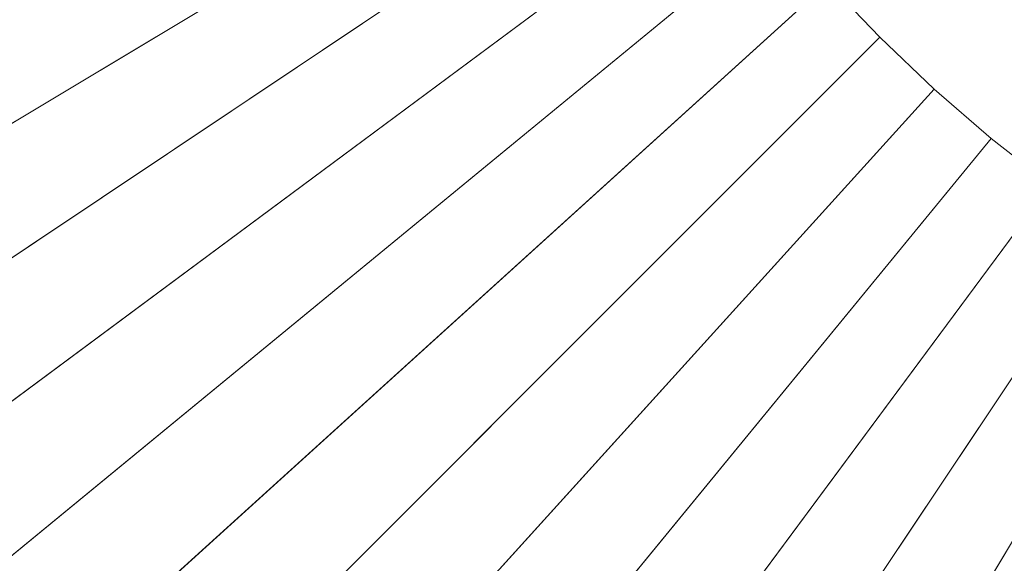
# Model space of a CAD drawing. Header units: millimetres. Extents: x -1180 to -729, y 224 to 675.
# Tile 128 of 256: x -1113 to -1033, y 318 to 363. Entities that reach past the tile are written whole.
import ezdxf

# ---------------------------------------------------------------- set-up
doc = ezdxf.new("R2010")
doc.units = ezdxf.units.MM
doc.header["$LTSCALE"] = 20
doc.layers.add('LUCIDO_1', color=1, linetype='Continuous', lineweight=20, true_color=0xff0000)

# ---------------------------------------------------------------- blocks, each defined once
blk = doc.blocks.new('Group-1')
at = {"layer": 'LUCIDO_1', "color": 5, "linetype": 'Continuous', "lineweight": 9, "transparency": 33554687}
for points in [[(-1070.118, 401.666, -10106.271), (-1067.632, 396.057, -10106.271), (-1152.223, 356.049, -10106.271), (-1156.57, 365.857, -10106.271)], [(-1152.874, 367.388, -10081.271), (-1148.607, 357.759, -10081.271), (-1067.632, 396.057, -10081.271), (-1070.118, 401.666, -10081.271)], [(-1067.632, 396.057, -10106.271), (-1064.876, 390.576, -10106.271), (-1147.403, 346.465, -10106.271), (-1152.223, 356.049, -10106.271)], [(-1148.607, 357.759, -10081.271), (-1143.875, 348.35, -10081.271), (-1064.876, 390.576, -10081.271), (-1067.632, 396.057, -10081.271)], [(-1064.876, 390.576, -10106.271), (-1061.852, 385.238, -10106.271), (-1142.116, 337.129, -10106.271), (-1147.403, 346.465, -10106.271)], [(-1143.875, 348.35, -10081.271), (-1138.686, 339.186, -10081.271), (-1061.852, 385.238, -10081.271), (-1064.876, 390.576, -10081.271)], [(-1061.852, 385.238, -10106.271), (-1058.568, 380.056, -10106.271), (-1136.373, 328.068, -10106.271), (-1142.116, 337.129, -10106.271)], [(-1138.686, 339.186, -10081.271), (-1133.047, 330.29, -10081.271), (-1058.568, 380.056, -10081.271), (-1061.852, 385.238, -10081.271)], [(-1058.568, 380.056, -10106.271), (-1055.035, 375.04, -10106.271), (-1130.194, 319.298, -10106.271), (-1136.373, 328.068, -10106.271)], [(-1133.047, 330.29, -10081.271), (-1126.982, 321.681, -10081.271), (-1055.035, 375.04, -10081.271), (-1058.568, 380.056, -10081.271)], [(-1055.035, 375.04, -10106.271), (-1051.26, 370.204, -10106.271), (-1123.595, 310.84, -10106.271), (-1130.194, 319.298, -10106.271)], [(-1126.982, 321.681, -10081.271), (-1120.503, 313.378, -10081.271), (-1051.26, 370.204, -10081.271), (-1055.035, 375.04, -10081.271)], [(-1051.26, 370.204, -10106.271), (-1047.254, 365.557, -10106.271), (-1116.589, 302.715, -10106.271), (-1123.595, 310.84, -10106.271)], [(-1120.503, 313.378, -10081.271), (-1113.626, 305.401, -10081.271), (-1047.254, 365.557, -10081.271), (-1051.26, 370.204, -10081.271)], [(-1047.254, 365.557, -10106.271), (-1043.026, 361.112, -10106.271), (-1109.195, 294.942, -10106.271), (-1116.589, 302.715, -10106.271)], [(-1113.626, 305.401, -10081.271), (-1106.367, 297.77, -10081.271), (-1043.026, 361.112, -10081.271), (-1047.254, 365.557, -10081.271)], [(-1047.254, 365.557, -10081.271), (-1043.026, 361.112, -10081.271), (-1043.026, 361.112, -10106.271), (-1047.254, 365.557, -10106.271)], [(-1043.026, 361.112, -10106.271), (-1038.58, 356.883, -10106.271), (-1101.422, 287.548, -10106.271), (-1109.195, 294.942, -10106.271)], [(-1106.367, 297.77, -10081.271), (-1098.736, 290.512, -10081.271), (-1038.58, 356.883, -10081.271), (-1043.026, 361.112, -10081.271)], [(-1043.026, 361.112, -10081.271), (-1038.58, 356.883, -10081.271), (-1038.58, 356.883, -10106.271), (-1043.026, 361.112, -10106.271)], [(-1038.58, 356.883, -10106.271), (-1033.934, 352.877, -10106.271), (-1093.297, 280.543, -10106.271), (-1101.422, 287.548, -10106.271)], [(-1098.736, 290.512, -10081.271), (-1090.759, 283.635, -10081.271), (-1033.934, 352.877, -10081.271), (-1038.58, 356.883, -10081.271)], [(-1038.58, 356.883, -10081.271), (-1033.934, 352.877, -10081.271), (-1033.934, 352.877, -10106.271), (-1038.58, 356.883, -10106.271)], [(-1033.934, 352.877, -10106.271), (-1029.097, 349.103, -10106.271), (-1084.839, 273.943, -10106.271), (-1093.297, 280.543, -10106.271)], [(-1090.759, 283.635, -10081.271), (-1082.457, 277.156, -10081.271), (-1029.097, 349.103, -10081.271), (-1033.934, 352.877, -10081.271)], [(-1033.934, 352.877, -10081.271), (-1029.097, 349.103, -10081.271), (-1029.097, 349.103, -10106.271), (-1033.934, 352.877, -10106.271)], [(-1029.097, 349.103, -10106.271), (-1024.082, 345.569, -10106.271), (-1076.069, 267.764, -10106.271), (-1084.839, 273.943, -10106.271)], [(-1082.457, 277.156, -10081.271), (-1073.847, 271.09, -10081.271), (-1024.082, 345.569, -10081.271), (-1029.097, 349.103, -10081.271)], [(-1024.082, 345.569, -10106.271), (-1018.9, 342.285, -10106.271), (-1067.008, 262.021, -10106.271), (-1076.069, 267.764, -10106.271)], [(-1073.847, 271.09, -10081.271), (-1064.952, 265.452, -10081.271), (-1018.9, 342.285, -10081.271), (-1024.082, 345.569, -10081.271)], [(-1018.9, 342.285, -10106.271), (-1013.561, 339.262, -10106.271), (-1057.673, 256.734, -10106.271), (-1067.008, 262.021, -10106.271)], [(-1064.952, 265.452, -10081.271), (-1055.787, 260.262, -10081.271), (-1013.561, 339.262, -10081.271), (-1018.9, 342.285, -10081.271)], [(-1013.561, 339.262, -10106.271), (-1008.08, 336.505, -10106.271), (-1048.089, 251.914, -10106.271), (-1057.673, 256.734, -10106.271)], [(-1055.787, 260.262, -10081.271), (-1046.378, 255.53, -10081.271), (-1008.08, 336.505, -10081.271), (-1013.561, 339.262, -10081.271)], [(-1008.08, 336.505, -10106.271), (-1002.471, 334.019, -10106.271), (-1038.28, 247.568, -10106.271), (-1048.089, 251.914, -10106.271)], [(-1046.378, 255.53, -10081.271), (-1036.75, 251.263, -10081.271), (-1002.471, 334.019, -10081.271), (-1008.08, 336.505, -10081.271)], [(-1002.471, 334.019, -10106.271), (-996.747, 331.811, -10106.271), (-1028.272, 243.706, -10106.271), (-1038.28, 247.568, -10106.271)], [(-1036.75, 251.263, -10081.271), (-1026.924, 247.472, -10081.271), (-996.747, 331.811, -10081.271), (-1002.471, 334.019, -10081.271)]]:
    blk.add_3dface(points, dxfattribs=at)

msp = doc.modelspace()

# ---------------------------------------------------------------- block references
at = {"layer": 'LUCIDO_1', "color": 5, "true_color": 0x0000ff, "transparency": 33554687}
msp.add_blockref('Group-1', (0, 0), dxfattribs=at)

doc.saveas('drawing.dxf')
